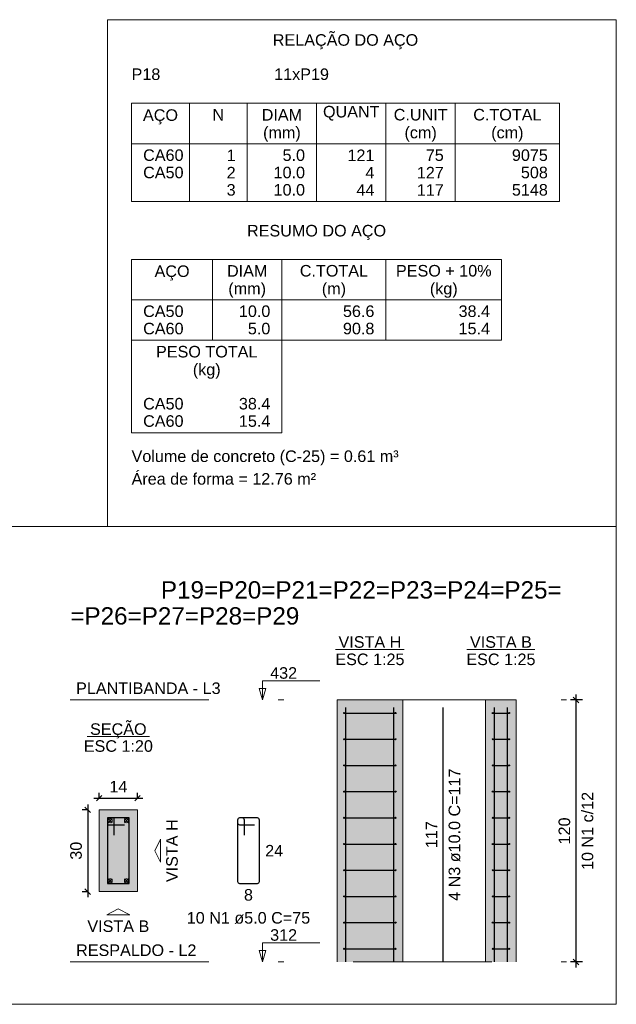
# Model space of a CAD drawing. Header units: millimetres. Extents: x 1852 to 2571, y -668 to -390.
# Tile 35 of 84: x 2190 to 2201, y -445 to -427. Entities that reach past the tile are written whole.
import ezdxf

# ---------------------------------------------------------------- set-up
doc = ezdxf.new("R2010")
doc.units = ezdxf.units.MM
doc.linetypes.add('DASHDOT', pattern=[25.4, 12.7, -6.35, 0, -6.35])
for name, color, linetype, lineweight in [('Descrição da armadura', 7, 'Continuous', 5), ('DT-Barras na forma', 1, 'Continuous', 30), ('DT-Barras no corte', 5, 'Continuous', 5), ('DT-Barras rebatidas', 1, 'Continuous', 30), ('DT-Cotas', 9, 'Continuous', 5), ('DT-Estribos na forma', 1, 'Continuous', 30), ('DT-Forma', 5, 'Continuous', 5), ('DT-Hachura seção pilares', 252, 'Continuous', 5), ('DT-Hachura vista pilares', 252, 'Continuous', 5), ('DT-Pontilhado', 9, 'DASHDOT', 5), ('DT-Relação do aço', 250, 'Continuous', 5), ('DT-Textos', 7, 'Continuous', 5), ('DT-Título', 250, 'Continuous', 20), ('Textos armaduras', 7, 'Continuous', 5)]:
    doc.layers.add(name, color=color, linetype=linetype, lineweight=lineweight)
doc.styles.add('ARIAL', font='arial.ttf')
doc.styles.get("Standard").update_dxf_attribs({"font": 'arial.ttf'})
doc.dimstyles.new('UM_20.000000', dxfattribs={"dimtxt": 0.18, "dimasz": 0.1, "dimexe": 0.1, "dimexo": 0.2, "dimgap": 0, "dimtad": 1, "dimtih": 1, "dimtoh": 1, "dimdec": 1, "dimlfac": 20, "dimzin": 0, "dimdsep": 46, "dimtxsty": 'Standard', "dimcen": 0.09, "dimdle": 0.1, "dimadec": 1, "dimazin": 2, "dimtfac": 1, "dimtdec": 4, "dimtofl": 0, "dimtmove": 0, "dimatfit": 3, "dimfxl": 1, "dimtolj": 1, "dimarcsym": 0})
doc.dimstyles.new('UM_25.000000', dxfattribs={"dimtxt": 0.18, "dimasz": 0.1, "dimexe": 0.1, "dimexo": 0.2, "dimgap": 0, "dimtad": 1, "dimtih": 1, "dimtoh": 1, "dimdec": 1, "dimlfac": 25, "dimzin": 0, "dimdsep": 46, "dimtxsty": 'Standard', "dimcen": 0.09, "dimdle": 0.1, "dimadec": 1, "dimazin": 2, "dimtfac": 1, "dimtdec": 4, "dimtofl": 0, "dimtmove": 0, "dimatfit": 3, "dimfxl": 1, "dimtolj": 1, "dimarcsym": 0})

# ---------------------------------------------------------------- blocks, each defined once
blk = doc.blocks.new('_Oblique')
at = {"color": 0, "linetype": 'ByBlock', "lineweight": -2}
blk.add_line((-0.5, -0.5), (0.5, 0.5), dxfattribs=at)
blk = doc.blocks.new('*D1833')
at = {"layer": 'DT-Cotas', "color": 0, "lineweight": -2, "transparency": 16777216}
for p, q in [((2191.064, -441.397), (2190.952, -441.397)), ((2191.052, -441.297), (2191.052, -442.997)), ((2191.064, -442.897), (2190.952, -442.897))]:
    blk.add_line(p, q, dxfattribs=at)
at = {"layer": 'DT-Cotas', "color": 0, "lineweight": -2, "transparency": 16777216, "xscale": 0.1, "yscale": 0.1, "zscale": 0.1}
for p, rotation in [((2191.052, -441.397), 90), ((2191.052, -442.897), 270)]:
    blk.add_blockref('_Oblique', p, dxfattribs=dict(at, rotation=rotation))
at = {"layer": 'DT-Cotas', "color": 7, "transparency": 16777216, "insert": (2190.84, -442.147), "char_height": 0.2118, "attachment_point": 5, "rotation": 90, "style": 'ARIAL'}
blk.add_mtext('\\A1;30', dxfattribs=at)
blk = doc.blocks.new('*D1834')
at = {"layer": 'DT-Cotas', "color": 0, "lineweight": -2, "transparency": 16777216}
for p, q in [((2191.164, -441.185), (2192.064, -441.185)), ((2191.264, -441.197), (2191.264, -441.085)), ((2191.964, -441.197), (2191.964, -441.085))]:
    blk.add_line(p, q, dxfattribs=at)
at = {"layer": 'DT-Cotas', "color": 0, "lineweight": -2, "transparency": 16777216, "xscale": 0.1, "yscale": 0.1, "zscale": 0.1, "rotation": 180}
blk.add_blockref('_Oblique', (2191.264, -441.185), dxfattribs=at)
at = {"layer": 'DT-Cotas', "color": 0, "lineweight": -2, "transparency": 16777216, "xscale": 0.1, "yscale": 0.1, "zscale": 0.1}
blk.add_blockref('_Oblique', (2191.964, -441.185), dxfattribs=at)
at = {"layer": 'DT-Cotas', "color": 7, "transparency": 16777216, "insert": (2191.614, -440.973), "char_height": 0.2118, "attachment_point": 5, "rotation": 0.0057, "style": 'ARIAL'}
blk.add_mtext('\\A1;14', dxfattribs=at)
blk = doc.blocks.new('*D1835')
at = {"layer": 'DT-Cotas', "color": 0, "lineweight": -2, "transparency": 16777216}
for p, q in [((2200.116, -439.385), (2199.898, -439.385)), ((2199.998, -444.285), (2199.998, -439.285)), ((2200.116, -444.185), (2199.898, -444.185))]:
    blk.add_line(p, q, dxfattribs=at)
at = {"layer": 'DT-Cotas', "color": 0, "lineweight": -2, "transparency": 16777216, "xscale": 0.1, "yscale": 0.1, "zscale": 0.1}
for p, rotation in [((2199.998, -439.385), 90), ((2199.998, -444.185), 270)]:
    blk.add_blockref('_Oblique', p, dxfattribs=dict(at, rotation=rotation))

msp = doc.modelspace()

# ---------------------------------------------------------------- hatches: boundary and pattern name
at = {"layer": 'DT-Hachura seção pilares', "linetype": 'Continuous'}
msp.add_hatch(color=256, dxfattribs=at).paths.add_polyline_path([(2191.2637, -442.8966), (2191.2637, -442.8966), (2191.9637, -442.8966), (2191.9637, -441.3966), (2191.2637, -441.3966), (2191.2637, -442.8966)])
at = {"layer": 'DT-Hachura vista pilares', "linetype": 'Continuous'}
for points in [[(2195.6222, -444.1845), (2195.6222, -439.3845), (2196.8222, -439.3845), (2196.8222, -444.1845), (2195.6222, -444.1845)], [(2198.3419, -444.1845), (2198.3419, -439.3845), (2198.9019, -439.3845), (2198.9019, -444.1845), (2198.3419, -444.1845)]]:
    msp.add_hatch(color=256, dxfattribs=at).paths.add_polyline_path(points)

# ---------------------------------------------------------------- linework, layer by layer
at = {"layer": 'DT-Barras na forma'}
for points in [[(2195.7822, -444.1845), (2195.7822, -439.5205)], [(2196.6622, -444.1845), (2196.6622, -439.5205)], [(2198.5019, -444.1845), (2198.5019, -439.5205)], [(2198.7419, -444.1845), (2198.7419, -439.5205)], [(2191.5387, -441.8591), (2191.5387, -441.5466), (2191.4137, -441.5466), (2191.4137, -442.7466), (2191.8137, -442.7466), (2191.8137, -441.5466), (2191.4137, -441.5466), (2191.4137, -441.6716), (2191.7262, -441.6716)]]:
    msp.add_lwpolyline(points, dxfattribs=at)
at = {"layer": 'DT-Barras no corte'}
for p, q in [((2191.4262, -441.6341), (2191.5012, -441.5591)), ((2191.4262, -441.5591), (2191.5012, -441.6341)), ((2191.7262, -441.6341), (2191.8012, -441.5591)), ((2191.7262, -441.5591), (2191.8012, -441.6341)), ((2191.4262, -442.7341), (2191.5012, -442.6591)), ((2191.4262, -442.6591), (2191.5012, -442.7341)), ((2191.7262, -442.7341), (2191.8012, -442.6591)), ((2191.7262, -442.6591), (2191.8012, -442.7341))]:
    msp.add_line(p, q, dxfattribs=at)
for centre in [(2191.4637, -441.5966), (2191.7637, -441.5966), (2191.4637, -442.6966), (2191.7637, -442.6966)]:
    msp.add_circle(centre, 0.0375, dxfattribs=at)
at = {"layer": 'DT-Barras rebatidas'}
for p, q in [((2197.5635, -444.1845), (2197.5635, -439.5205)), ((2193.7975, -441.5841), (2193.7975, -442.7091)), ((2193.7975, -441.5841), (2193.7975, -441.6341)), ((2193.885, -441.5466), (2193.835, -441.5466)), ((2194.16, -441.5466), (2193.835, -441.5466)), ((2193.9225, -441.8591), (2193.9225, -441.5841)), ((2194.1975, -442.7091), (2194.1975, -441.5841)), ((2193.835, -441.6716), (2194.11, -441.6716)), ((2193.835, -442.7466), (2194.16, -442.7466))]:
    msp.add_line(p, q, dxfattribs=at)
for centre, start, end in [((2193.835, -441.5841), 90, 180), ((2193.835, -441.5841), 90, 180), ((2193.885, -441.5841), 0, 90), ((2194.16, -441.5841), 0, 90), ((2193.835, -441.6341), 180, 270), ((2193.835, -442.7091), 180, 270), ((2194.16, -442.7091), 270, 0)]:
    msp.add_arc(centre, 0.0375, start, end, dxfattribs=at)
at = {"layer": 'DT-Estribos na forma'}
for p, q in [((2195.7522, -439.6245), (2196.6922, -439.6245)), ((2198.4719, -439.6245), (2198.7719, -439.6245)), ((2195.7522, -440.1045), (2196.6922, -440.1045)), ((2198.4719, -440.1045), (2198.7719, -440.1045)), ((2195.7522, -440.5845), (2196.6922, -440.5845)), ((2198.4719, -440.5845), (2198.7719, -440.5845)), ((2195.7522, -441.0645), (2196.6922, -441.0645)), ((2198.4719, -441.0645), (2198.7719, -441.0645)), ((2195.7522, -441.5445), (2196.6922, -441.5445)), ((2198.4719, -441.5445), (2198.7719, -441.5445)), ((2195.7522, -442.0245), (2196.6922, -442.0245)), ((2198.4719, -442.0245), (2198.7719, -442.0245)), ((2195.7522, -442.5045), (2196.6922, -442.5045)), ((2198.4719, -442.5045), (2198.7719, -442.5045)), ((2195.7522, -442.9845), (2196.6922, -442.9845)), ((2198.4719, -442.9845), (2198.7719, -442.9845)), ((2195.7522, -443.4645), (2196.6922, -443.4645)), ((2198.4719, -443.4645), (2198.7719, -443.4645)), ((2195.7522, -443.9445), (2196.6922, -443.9445)), ((2198.4719, -443.9445), (2198.7719, -443.9445))]:
    msp.add_line(p, q, dxfattribs=at)
for centre in [(2195.7522, -439.6245), (2196.6922, -439.6245), (2198.4719, -439.6245), (2198.7719, -439.6245), (2195.7522, -440.1045), (2196.6922, -440.1045), (2198.4719, -440.1045), (2198.7719, -440.1045), (2195.7522, -440.5845), (2196.6922, -440.5845), (2198.4719, -440.5845), (2198.7719, -440.5845), (2195.7522, -441.0645), (2196.6922, -441.0645), (2198.4719, -441.0645), (2198.7719, -441.0645), (2195.7522, -441.5445), (2196.6922, -441.5445), (2198.4719, -441.5445), (2198.7719, -441.5445), (2195.7522, -442.0245), (2196.6922, -442.0245), (2198.4719, -442.0245), (2198.7719, -442.0245), (2195.7522, -442.5045), (2196.6922, -442.5045), (2198.4719, -442.5045), (2198.7719, -442.5045), (2195.7522, -442.9845), (2196.6922, -442.9845), (2198.4719, -442.9845), (2198.7719, -442.9845), (2195.7522, -443.4645), (2196.6922, -443.4645), (2198.4719, -443.4645), (2198.7719, -443.4645), (2195.7522, -443.9445), (2196.6922, -443.9445), (2198.4719, -443.9445), (2198.7719, -443.9445)]:
    msp.add_circle(centre, 0.01, dxfattribs=at)
at = {"layer": 'DT-Forma'}
for p, q in [((2195.6222, -439.3845), (2196.8222, -439.3845)), ((2195.6222, -444.1845), (2195.6222, -439.3845)), ((2196.8222, -444.1845), (2196.8222, -439.3845)), ((2198.3419, -439.3845), (2198.9019, -439.3845)), ((2198.3419, -444.1845), (2198.3419, -439.3845)), ((2198.9019, -444.1845), (2198.9019, -439.3845))]:
    msp.add_line(p, q, dxfattribs=at)
msp.add_lwpolyline([(2191.2637, -442.8966), (2191.9637, -442.8966), (2191.9637, -441.3966), (2191.2637, -441.3966), (2191.2637, -442.8966)], close=True, dxfattribs=at)
at = {"layer": 'DT-Pontilhado', "ltscale": 0.2}
for p, q in [((2190.7342, -439.3845), (2200.3158, -439.3845)), ((2190.7342, -444.1845), (2200.3158, -444.1845))]:
    msp.add_line(p, q, dxfattribs=at)
at = {"layer": 'DT-Relação do aço', "linetype": 'Continuous'}
for p, q in [((2191.8563, -428.4532), (2199.6929, -428.4532)), ((2191.8563, -428.4532), (2191.8563, -430.2535)), ((2192.9153, -428.4532), (2192.9153, -430.2535)), ((2193.9743, -428.4532), (2193.9743, -430.2535)), ((2195.2451, -428.4532), (2195.2451, -430.2535)), ((2196.5159, -428.4532), (2196.5159, -430.2535)), ((2197.7867, -428.4532), (2197.7867, -430.2535)), ((2199.6929, -428.4532), (2199.6929, -430.2535)), ((2191.8563, -429.1945), (2199.6929, -429.1945)), ((2191.8563, -430.2535), (2199.6929, -430.2535)), ((2191.8563, -431.3125), (2191.8563, -432.7951)), ((2191.8563, -431.3125), (2198.6339, -431.3125)), ((2193.3389, -431.3125), (2193.3389, -432.7951)), ((2194.6097, -431.3125), (2194.6097, -432.7951)), ((2196.5159, -431.3125), (2196.5159, -432.7951)), ((2198.6339, -431.3125), (2198.6339, -432.7951)), ((2191.8563, -432.0538), (2198.6339, -432.0538)), ((2191.8563, -432.7951), (2198.6339, -432.7951)), ((2191.8563, -432.7951), (2191.8563, -434.4895)), ((2194.6097, -434.4895), (2194.6097, -432.7951)), ((2191.8563, -434.4895), (2194.6097, -434.4895))]:
    msp.add_line(p, q, dxfattribs=at)
at = {"layer": 'DT-Textos'}
for p, q in [((2195.5923, -438.4632), (2196.8521, -438.4632)), ((2198.0003, -438.4632), (2199.2436, -438.4632)), ((2191.0415, -440.0517), (2192.1859, -440.0517))]:
    msp.add_line(p, q, dxfattribs=at)
for points in [[(2194.2545, -439.3845), (2194.318, -439.1727), (2194.191, -439.1727), (2194.2545, -439.3845), (2194.2545, -439.0345), (2195.3045, -439.0345)], [(2194.2545, -444.1845), (2194.318, -443.9727), (2194.191, -443.9727), (2194.2545, -444.1845), (2194.2545, -443.8345), (2195.3045, -443.8345)]]:
    msp.add_lwpolyline(points, dxfattribs=at)
for points in [[(2192.3873, -442.1466), (2192.3873, -442.3584), (2192.2814, -442.1466), (2192.3873, -441.9348), (2192.3873, -442.1466)], [(2191.6137, -443.3202), (2191.4019, -443.3202), (2191.6137, -443.2143), (2191.8255, -443.3202), (2191.6137, -443.3202)]]:
    msp.add_lwpolyline(points, close=True, dxfattribs=at)
at = {"layer": 'DT-Título', "color": 18, "true_color": 0x000000}
for points in [[(2200.7354, -436.2077), (2191.4124, -436.2077), (2191.4124, -426.9217), (2200.7354, -426.9217)], [(2200.7354, -444.9606), (2178.6586, -444.9606), (2178.6586, -436.2077), (2200.7354, -436.2077)]]:
    msp.add_lwpolyline(points, close=True, dxfattribs=at)

# ---------------------------------------------------------------- texts
at = {"layer": 'Descrição da armadura', "linetype": 'Continuous', "insert": (2197.8812, -441.8525), "char_height": 0.2118, "width": 4.8647, "attachment_point": 8, "rotation": 90, "line_spacing_factor": 0.798, "style": 'ARIAL'}
msp.add_mtext('4 N3 ø10.0 C=117', dxfattribs=at)
at = {"layer": 'Descrição da armadura', "color": 7, "linetype": 'Continuous', "insert": (2200.3158, -441.7845), "char_height": 0.2118, "width": 2.869342, "attachment_point": 8, "rotation": 90, "line_spacing_factor": 0.798, "style": 'ARIAL'}
msp.add_mtext('10 N1 c/12', dxfattribs=at)
at = {"layer": 'Descrição da armadura', "linetype": 'Continuous', "insert": (2193.9975, -443.4879), "char_height": 0.2118, "width": 4.534748, "attachment_point": 8, "line_spacing_factor": 0.798, "style": 'ARIAL'}
msp.add_mtext('10 N1 ø5.0 C=75', dxfattribs=at)
at = {"layer": 'DT-Cotas', "color": 7, "linetype": 'Continuous', "insert": (2199.8922, -441.7845), "char_height": 0.2118, "width": 0.989858, "attachment_point": 8, "rotation": 90, "line_spacing_factor": 0.798, "style": 'ARIAL'}
msp.add_mtext('120', dxfattribs=at)
at = {"layer": 'DT-Relação do aço', "linetype": 'Continuous', "char_height": 0.2118, "line_spacing_factor": 0.798, "style": 'ARIAL'}
for s, insert, width, attachment_point in [('RELAÇÃO DO AÇO', (2195.7749, -427.4644), 5.340655, 8), ('P18', (2191.8563, -428.0296), 1.055616, 7), ('11xP19', (2194.4685, -428.0296), 2.01216, 7), ('AÇO', (2192.3859, -428.8404), 1.285627, 8), ('N', (2193.4448, -428.7709), 0.428446, 8), ('DIAM', (2194.6097, -428.7709), 1.483193, 8), ('QUANT', (2195.8805, -428.7709), 2.076471, 8), ('C.UNIT', (2197.1513, -428.7709), 1.977398, 8), ('C.TOTAL', (2198.7398, -428.7709), 2.505206, 8), ('(mm)', (2194.6099, -429.1584), 1.383541, 8), ('(cm)', (2197.1509, -429.1584), 1.185975, 8), ('(cm)', (2198.7399, -429.1584), 1.185975, 8), ('CA60', (2192.0681, -429.5122), 1.484062, 7), ('1', (2193.7625, -429.5122), 0.329953, 9), ('5.0', (2195.0333, -429.5122), 0.824737, 9), ('121', (2196.3041, -429.5122), 0.989858, 9), ('75', (2197.5749, -429.5122), 0.659905, 9), ('9075', (2199.4811, -429.5122), 1.31981, 9), ('CA50', (2192.0681, -429.8299), 1.484062, 7), ('2', (2193.7625, -429.8299), 0.329953, 9), ('10.0', (2195.0333, -429.8299), 1.154689, 9), ('4', (2196.3041, -429.8299), 0.329953, 9), ('127', (2197.5749, -429.8299), 0.989858, 9), ('508', (2199.4811, -429.8299), 0.989858, 9), ('3', (2193.7625, -430.1476), 0.329953, 9), ('10.0', (2195.0333, -430.1476), 1.154689, 9), ('5148', (2199.4811, -430.1476), 1.31981, 9), ('44', (2196.3041, -430.1476), 0.659905, 9), ('117', (2197.5749, -430.1476), 0.989858, 9), ('RESUMO DO AÇO', (2195.2449, -430.9584), 5.109195, 8), ('AÇO', (2192.5979, -431.7004), 1.285627, 8), ('DIAM', (2193.9743, -431.6302), 1.483193, 8), ('C.TOTAL', (2195.5628, -431.6302), 2.505206, 8), ('PESO + 10%', (2197.5749, -431.6302), 3.512155, 8), ('(mm)', (2193.9739, -432.0174), 1.383541, 8), ('(m)', (2195.5629, -432.0174), 0.889337, 8), ('(kg)', (2197.5749, -432.0174), 1.021723, 8), ('CA50', (2192.0681, -432.3715), 1.484062, 7), ('10.0', (2194.3979, -432.3715), 1.154689, 9), ('56.6', (2196.3041, -432.3715), 1.154689, 9), ('38.4', (2198.4221, -432.3715), 1.154689, 9), ('CA60', (2192.0681, -432.6892), 1.484062, 7), ('5.0', (2194.3979, -432.6892), 0.824737, 9), ('90.8', (2196.3041, -432.6892), 1.154689, 9), ('15.4', (2198.4221, -432.6892), 1.154689, 9), ('PESO TOTAL', (2193.233, -433.1128), 3.725364, 8), ('(kg)', (2193.2329, -433.5004), 1.021723, 8), ('CA50', (2192.0681, -434.0659), 1.484062, 7), ('38.4', (2194.3979, -434.0659), 1.154689, 9), ('CA60', (2192.0681, -434.3836), 1.484062, 7), ('15.4', (2194.3979, -434.3836), 1.154689, 9), ('Volume de concreto (C-25) = 0.61 m³', (2191.8559, -435.0884), 9.809933, 7), ('Área de forma = 12.76 m²', (2191.8563, -435.4426), 6.776629, 7)]:
    msp.add_mtext(s, dxfattribs=dict(at, insert=insert, width=width, attachment_point=attachment_point))
at = {"layer": 'DT-Textos', "linetype": 'Continuous', "char_height": 0.2118, "line_spacing_factor": 0.798, "style": 'ARIAL'}
for s, insert, attachment_point in [('VISTA H', (2196.2222, -438.4314), 8), ('VISTA B', (2198.6219, -438.4314), 8), ('ESC 1:25', (2196.2222, -438.7491), 8), ('ESC 1:25', (2198.6219, -438.7491), 8), ('PLANTIBANDA - L3', (2190.8401, -439.2786), 7), ('SEÇÃO', (2191.6136, -440.0896), 8), ('ESC 1:20', (2191.6137, -440.3376), 8), ('VISTA B', (2191.6137, -443.6379), 8), ('RESPALDO - L2', (2190.8401, -444.0786), 7)]:
    msp.add_mtext(s, dxfattribs=dict(at, insert=insert, attachment_point=attachment_point))
at = {"layer": 'DT-Textos', "char_height": 0.2118, "attachment_point": 7, "line_spacing_factor": 0.798, "style": 'ARIAL'}
for s, insert in [('432', (2194.3945, -438.9995)), ('312', (2194.3945, -443.7995))]:
    msp.add_mtext(s, dxfattribs=dict(at, insert=insert))
at = {"layer": 'DT-Textos', "linetype": 'Continuous', "insert": (2192.705, -442.1466), "char_height": 0.2118, "attachment_point": 8, "rotation": 90, "line_spacing_factor": 0.798, "style": 'ARIAL'}
msp.add_mtext('VISTA H', dxfattribs=at)
at = {"layer": 'DT-Título', "linetype": 'Continuous', "char_height": 0.3177, "attachment_point": 7, "line_spacing_factor": 0.798, "style": 'ARIAL'}
for s, insert in [('P19=P20=P21=P22=P23=P24=P25=', (2192.3933, -437.5313)), ('=P26=P27=P28=P29', (2190.7342, -438.0078))]:
    msp.add_mtext(s, dxfattribs=dict(at, insert=insert))
at = {"layer": 'Textos armaduras', "linetype": 'Continuous', "insert": (2197.4576, -442.1), "char_height": 0.2118, "width": 0.989858, "attachment_point": 7, "rotation": 90, "line_spacing_factor": 0.798, "style": 'ARIAL'}
msp.add_mtext('117', dxfattribs=at)
at = {"layer": 'Textos armaduras', "linetype": 'Continuous', "char_height": 0.2118, "attachment_point": 7, "line_spacing_factor": 0.798, "style": 'ARIAL'}
for s, insert, width in [('24', (2194.3034, -442.2525), 0.659905), ('8', (2193.915, -443.0643), 0.329953)]:
    msp.add_mtext(s, dxfattribs=dict(at, insert=insert, width=width))

# ---------------------------------------------------------------- dimensions: what is measured, and where the dimension line sits
at = {"layer": 'DT-Cotas'}
dim = msp.add_linear_dim(base=(2199.9981, -439.3845), p1=(2200.3158, -444.1845), p2=(2200.3158, -439.3845), angle=90, text=' ', dimstyle='UM_25.000000', override={"dimtxt": 0.2118, "dimasz": 0.1, "dimexe": 0.1, "dimexo": 0.2, "dimtad": 1, "dimtih": 0, "dimtoh": 0, "dimdec": 1, "dimlfac": 25, "dimzin": 8, "dimtxsty": 'ARIAL', "dimblk": 'Oblique', "dimblk1": 'Oblique', "dimblk2": 'Oblique', "dimsah": 1, "dimdle": 0.1, "dimse1": 0, "dimse2": 0, "dimclrt": 7, "dimadec": 1, "dimazin": 3, "dimtmove": 2, "dimldrblk": 'Oblique'}, dxfattribs=at)
dim.commit()
dim.dimension.update_dxf_attribs({"geometry": '*D1835', "text_midpoint": (2199.7863, -441.7845), "dimtype": 160, "text_rotation": 90})
dim = msp.add_linear_dim(base=(2191.9637, -441.1848), p1=(2191.2637, -441.3966), p2=(2191.9637, -441.3966), dimstyle='UM_20.000000', override={"dimtxt": 0.2118, "dimasz": 0.1, "dimexe": 0.1, "dimexo": 0.2, "dimtad": 1, "dimtih": 0, "dimtoh": 0, "dimdec": 1, "dimlfac": 20, "dimzin": 8, "dimtxsty": 'ARIAL', "dimblk": 'Oblique', "dimblk1": 'Oblique', "dimblk2": 'Oblique', "dimsah": 1, "dimdle": 0.1, "dimse1": 0, "dimse2": 0, "dimclrt": 7, "dimadec": 1, "dimazin": 3, "dimtmove": 2, "dimldrblk": 'Oblique'}, dxfattribs=at)
dim.commit()
dim.dimension.update_dxf_attribs({"geometry": '*D1834', "text_midpoint": (2191.6137, -440.973), "dimtype": 160, "text_rotation": 0.00573})
dim = msp.add_linear_dim(base=(2191.0519, -442.8966), p1=(2191.2637, -441.3966), p2=(2191.2637, -442.8966), angle=90, dimstyle='UM_20.000000', override={"dimtxt": 0.2118, "dimasz": 0.1, "dimexe": 0.1, "dimexo": 0.2, "dimtad": 1, "dimtih": 0, "dimtoh": 0, "dimdec": 1, "dimlfac": 20, "dimzin": 8, "dimtxsty": 'ARIAL', "dimblk": 'Oblique', "dimblk1": 'Oblique', "dimblk2": 'Oblique', "dimsah": 1, "dimdle": 0.1, "dimse1": 0, "dimse2": 0, "dimclrt": 7, "dimadec": 1, "dimazin": 3, "dimtmove": 2, "dimldrblk": 'Oblique'}, dxfattribs=at)
dim.commit()
dim.dimension.update_dxf_attribs({"geometry": '*D1833', "text_midpoint": (2190.8401, -442.1466), "dimtype": 160, "text_rotation": 90})

doc.saveas('drawing.dxf')
